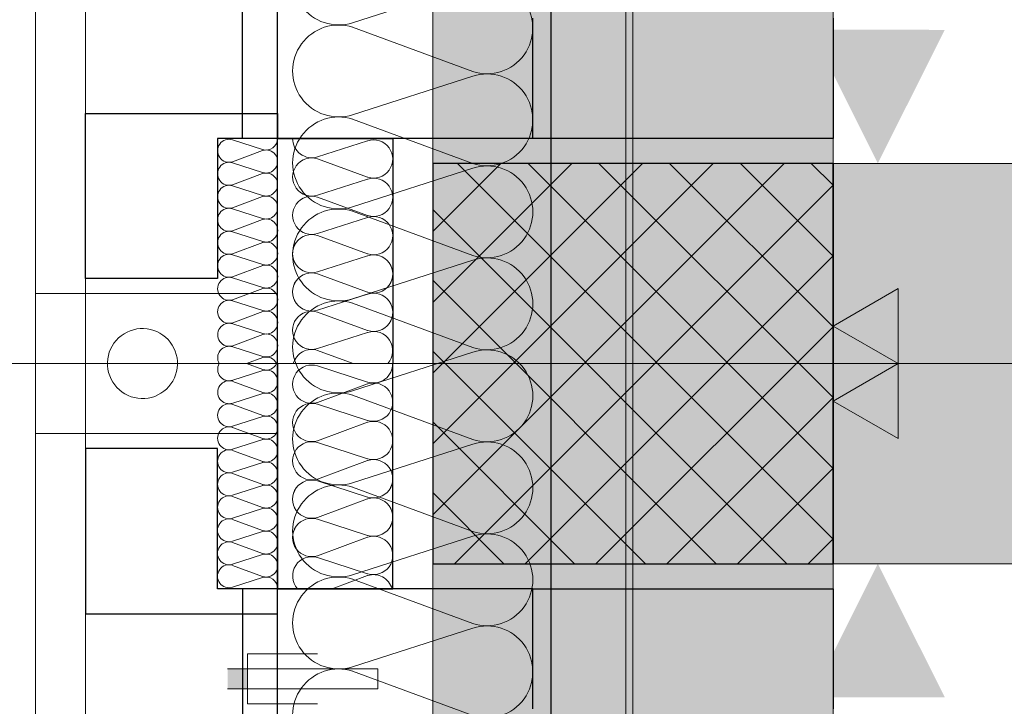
# Model space of a CAD drawing. Extents: x -420 to 300, y 62 to 1162.
# Tile 42 of 130: x -315 to -295, y 543 to 556. Entities that reach past the tile are written whole.
import ezdxf
from ezdxf.lldxf.tags import DXFTag

# ---------------------------------------------------------------- set-up
doc = ezdxf.new("R2010")
doc.units = 0
doc.layers.get('0').update_dxf_attribs({"lineweight": 35})
for name, color, linetype, lineweight, true_color in [('00_Beschriftung UZ', 3, 'Continuous', 13, 0x00ff00), ('30 -33 Aussenwände- 3 Aussenstützen', 7, 'Continuous', 50, 0x0000dd), ('30 -33 Aussenwände- 7 Fassade_ Elemente', 7, 'Continuous', 9, 0x00aacc), ('30 -35 Decken- 1 Konstruktion-Träger- Stahlbeton', 7, 'grob-A06G9F4K8I', 13, 0x33aa00), ('30 -36 Dächer- 3 Dachbeläge', 7, 'Continuous', 15, 0x9999ff), ('30 -36 Dächer- 4 Dachbekleidungen', 7, 'Continuous', 9, 0xccccff), ('70 -72 Beschriftung- 2 Beschriftung Bauteile', 7, 'Continuous', 9, 0x9999ff)]:
    doc.layers.add(name, color=color, linetype=linetype, lineweight=lineweight, true_color=true_color)
doc.layers.add('40 -41 Abwasser_Wasser_Gas- 2 Wasser-1', color=7, linetype='Continuous', lineweight=15)
doc.layers.add('70 -71 Achsen- 1 Gebäudeachsen', color=7, linetype='STRICHPUNKT2-A06G9F4J8I', lineweight=18)
doc.layers.add('iwb_Schraffur_Unterzug', color=7, linetype='Continuous', lineweight=5, true_color=0xffffcc, plot=False)
tags = doc.linetypes.add('grob-A06G9F4K8I', pattern=[14, 3, -8, 3]).pattern_tags.tags
tags[8:9] = [DXFTag(74, 4), DXFTag(75, 0), DXFTag(340, '0'), DXFTag(46, 0.0), DXFTag(50, 0.0), DXFTag(44, 0.0), DXFTag(45, 0.0)]
tags[6:7] = [DXFTag(74, 4), DXFTag(75, 0), DXFTag(340, '0'), DXFTag(46, 0.0), DXFTag(50, 0.0), DXFTag(44, 0.0), DXFTag(45, 0.0)]
tags[4:5] = [DXFTag(74, 4), DXFTag(75, 0), DXFTag(340, '0'), DXFTag(46, 0.0), DXFTag(50, 0.0), DXFTag(44, 0.0), DXFTag(45, 0.0)]
tags = doc.linetypes.add('STRICHPUNKT2-A06G9F4J8I', pattern=[12.7, 6.35, -3.175, 0, -3.175]).pattern_tags.tags
tags[10:11] = [DXFTag(74, 4), DXFTag(75, 0), DXFTag(340, '0'), DXFTag(46, 0.0), DXFTag(50, 0.0), DXFTag(44, 0.0), DXFTag(45, 0.0)]
tags[8:9] = [DXFTag(74, 4), DXFTag(75, 0), DXFTag(340, '0'), DXFTag(46, 0.0), DXFTag(50, 0.0), DXFTag(44, 0.0), DXFTag(45, 0.0)]
tags[6:7] = [DXFTag(74, 4), DXFTag(75, 0), DXFTag(340, '0'), DXFTag(46, 0.0), DXFTag(50, 0.0), DXFTag(44, 0.0), DXFTag(45, 0.0)]
tags[4:5] = [DXFTag(74, 4), DXFTag(75, 0), DXFTag(340, '0'), DXFTag(46, 0.0), DXFTag(50, 0.0), DXFTag(44, 0.0), DXFTag(45, 0.0)]

# ---------------------------------------------------------------- blocks, each defined once
blk = doc.blocks.new('Referenz-A06G9F4L8I')
at = {"layer": '00_Beschriftung UZ', "color": 0, "lineweight": 0}
for points in [[(-298.736, 556.124), (-297.404, 553.453), (-296.065, 556.122)], [(-298.736, 550.783), (-297.404, 553.453), (-296.065, 550.785)], [(-298.736, 548.124), (-297.404, 545.453), (-296.065, 548.122)], [(-298.736, 542.783), (-297.404, 545.453), (-296.065, 542.785)]]:
    blk.add_solid(points, dxfattribs=at)
at = {"layer": '30 -33 Aussenwände- 3 Aussenstützen', "color": 0, "lineweight": 9}
for p, q in [((-306.298, 552.09), (-304.934, 553.453)), ((-306.298, 550.676), (-303.52, 553.453)), ((-306.298, 549.261), (-302.106, 553.453)), ((-306.298, 547.847), (-300.691, 553.453)), ((-306.298, 546.433), (-299.277, 553.453)), ((-305.806, 553.453), (-298.298, 545.945)), ((-304.392, 553.453), (-298.298, 547.359)), ((-302.978, 553.453), (-298.298, 548.774)), ((-301.563, 553.453), (-298.298, 550.188)), ((-300.149, 553.453), (-298.298, 551.602)), ((-298.735, 553.453), (-298.298, 553.016)), ((-305.863, 545.453), (-298.298, 553.019)), ((-306.298, 552.531), (-299.22, 545.453)), ((-304.449, 545.453), (-298.298, 551.605)), ((-306.298, 551.117), (-300.634, 545.453)), ((-302.298, 550.453), (-302.298, 548.453)), ((-303.035, 545.453), (-298.298, 550.19)), ((-306.298, 549.703), (-302.049, 545.453)), ((-303.298, 549.453), (-301.298, 549.453)), ((-301.62, 545.453), (-298.298, 548.776)), ((-306.298, 548.288), (-303.463, 545.453)), ((-300.206, 545.453), (-298.298, 547.362)), ((-306.298, 546.874), (-304.877, 545.453)), ((-298.792, 545.453), (-298.298, 545.948)), ((-306.298, 545.46), (-306.291, 545.453))]:
    blk.add_line(p, q, dxfattribs=at)
at = {"layer": '30 -33 Aussenwände- 3 Aussenstützen', "color": 0, "linetype": 'Continuous', "lineweight": -2, "ltscale": 0.25}
for p, q in [((-298.298, 553.453), (-306.298, 553.453)), ((-306.298, 553.453), (-306.298, 545.453)), ((-298.298, 545.453), (-298.298, 553.453)), ((-306.298, 545.453), (-298.298, 545.453))]:
    blk.add_line(p, q, dxfattribs=at)
at = {"layer": '30 -33 Aussenwände- 7 Fassade_ Elemente', "color": 0, "linetype": 'Continuous', "lineweight": -2, "ltscale": 0.25}
for p, q in [((-309.398, 444.453), (-309.398, 609.453)), ((-303.938, 604.953), (-303.938, 448.953)), ((-310.098, 553.953), (-310.098, 557.253)), ((-304.298, 553.953), (-304.298, 556.353)), ((-298.298, 556.353), (-298.298, 553.953)), ((-313.238, 551.153), (-313.238, 554.453)), ((-313.238, 554.453), (-309.398, 554.453)), ((-309.398, 554.453), (-309.398, 553.953)), ((-310.598, 553.953), (-310.598, 551.153)), ((-309.398, 553.953), (-310.598, 553.953)), ((-304.298, 553.953), (-310.098, 553.953)), ((-309.398, 553.953), (-307.098, 553.953)), ((-309.398, 549.453), (-309.398, 553.953)), ((-307.098, 553.953), (-307.098, 549.453)), ((-298.298, 553.953), (-304.298, 553.953)), ((-310.598, 551.153), (-313.238, 551.153)), ((-309.398, 549.453), (-309.398, 544.953)), ((-307.098, 544.953), (-307.098, 549.453)), ((-310.598, 547.753), (-313.238, 547.753)), ((-313.238, 547.753), (-313.238, 544.453)), ((-310.598, 544.953), (-310.598, 547.753)), ((-309.398, 544.953), (-310.598, 544.953)), ((-310.098, 544.953), (-310.098, 541.653)), ((-304.298, 544.953), (-310.098, 544.953)), ((-309.398, 544.453), (-309.398, 544.953)), ((-309.398, 544.953), (-307.098, 544.953)), ((-304.298, 542.553), (-304.298, 544.953)), ((-304.298, 544.953), (-298.298, 544.953)), ((-298.298, 544.953), (-298.298, 542.553)), ((-313.238, 544.453), (-309.398, 544.453))]:
    blk.add_line(p, q, dxfattribs=at)
at = {"layer": '30 -33 Aussenwände- 7 Fassade_ Elemente', "color": 0, "linetype": 'Continuous', "ltscale": 0.13}
for p, q in [((-314.238, 608.053), (-314.238, 550.853)), ((-314.238, 608.053), (-314.238, 445.753)), ((-302.438, 448.953), (-302.438, 604.953)), ((-298.298, 553.953), (-298.298, 604.953)), ((-313.238, 449.453), (-313.238, 604.453)), ((-309.398, 604.453), (-309.398, 449.453)), ((-307.898, 556.265), (-305.498, 557.036)), ((-305.498, 555.287), (-307.898, 556.175)), ((-307.898, 554.426), (-305.498, 555.197)), ((-305.498, 553.449), (-307.898, 554.336)), ((-309.698, 553.732), (-310.298, 553.924)), ((-309.398, 553.953), (-298.298, 553.953)), ((-309.398, 550.853), (-309.398, 553.953)), ((-308.598, 553.584), (-307.598, 553.905)), ((-310.298, 553.487), (-309.698, 553.709)), ((-307.598, 553.177), (-308.598, 553.546)), ((-309.698, 553.272), (-310.298, 553.464)), ((-307.898, 552.588), (-305.498, 553.359)), ((-310.297, 553.027), (-309.697, 553.249)), ((-308.598, 552.818), (-307.598, 553.139)), ((-309.697, 552.812), (-310.297, 553.005)), ((-310.297, 552.568), (-309.697, 552.79)), ((-307.598, 552.411), (-308.598, 552.78)), ((-309.697, 552.353), (-310.297, 552.545)), ((-310.297, 552.108), (-309.697, 552.33)), ((-308.598, 552.052), (-307.598, 552.373)), ((-305.498, 551.61), (-307.898, 552.498)), ((-309.696, 551.893), (-310.297, 552.085)), ((-307.598, 551.645), (-308.598, 552.014)), ((-310.296, 551.648), (-309.696, 551.871)), ((-309.696, 551.433), (-310.296, 551.626)), ((-308.598, 551.286), (-307.598, 551.607)), ((-307.898, 550.749), (-305.498, 551.52)), ((-310.296, 551.189), (-309.696, 551.411)), ((-309.696, 550.974), (-310.296, 551.166)), ((-307.598, 550.878), (-308.598, 551.248)), ((-310.296, 550.729), (-309.696, 550.951)), ((-314.238, 550.853), (-309.398, 550.853)), ((-308.598, 550.52), (-307.598, 550.841)), ((-309.695, 550.514), (-310.296, 550.707)), ((-305.498, 549.772), (-307.898, 550.659)), ((-310.295, 550.269), (-309.695, 550.492)), ((-307.598, 550.112), (-308.598, 550.482)), ((-302.298, 550.453), (-302.298, 548.453)), ((-309.695, 550.055), (-310.295, 550.247)), ((-310.295, 549.81), (-309.695, 550.032)), ((-308.598, 549.754), (-307.598, 550.075)), ((-309.695, 549.595), (-310.295, 549.787)), ((-309.695, 549.572), (-310.017, 549.453)), ((-308.598, 549.716), (-307.887, 549.453)), ((-307.898, 548.911), (-305.498, 549.682)), ((-309.695, 549.334), (-310.017, 549.454)), ((-307.598, 549.084), (-308.598, 549.405)), ((-303.298, 549.453), (-301.298, 549.453)), ((-309.695, 549.312), (-310.295, 549.12)), ((-310.295, 549.097), (-309.695, 548.875)), ((-308.598, 548.677), (-307.598, 549.046)), ((-309.695, 548.852), (-310.295, 548.66)), ((-305.498, 547.933), (-307.898, 548.821)), ((-310.295, 548.637), (-309.695, 548.415)), ((-307.598, 548.318), (-308.598, 548.639)), ((-309.695, 548.393), (-310.296, 548.2)), ((-310.296, 548.178), (-309.696, 547.956)), ((-308.598, 547.911), (-307.598, 548.28)), ((-314.238, 385.853), (-314.238, 548.053)), ((-314.238, 548.053), (-309.398, 548.053)), ((-309.398, 548.053), (-309.398, 544.953)), ((-309.696, 547.933), (-310.296, 547.741)), ((-307.598, 547.552), (-308.598, 547.873)), ((-307.898, 547.072), (-305.498, 547.843)), ((-310.296, 547.718), (-309.696, 547.496)), ((-309.696, 547.473), (-310.296, 547.281)), ((-308.598, 547.145), (-307.598, 547.514)), ((-310.296, 547.259), (-309.696, 547.036)), ((-309.696, 547.014), (-310.297, 546.821)), ((-307.598, 546.786), (-308.598, 547.107)), ((-310.297, 546.799), (-309.697, 546.577)), ((-305.498, 546.095), (-307.898, 546.982)), ((-308.598, 546.378), (-307.598, 546.748)), ((-309.697, 546.554), (-310.297, 546.362)), ((-310.297, 546.339), (-309.697, 546.117)), ((-307.598, 546.02), (-308.598, 546.341)), ((-309.697, 546.095), (-310.297, 545.902)), ((-310.297, 545.88), (-309.697, 545.657)), ((-308.598, 545.612), (-307.598, 545.982)), ((-307.898, 545.233), (-305.498, 546.005)), ((-309.698, 545.635), (-310.298, 545.443)), ((-310.298, 545.42), (-309.698, 545.198)), ((-307.598, 545.254), (-308.598, 545.575)), ((-309.698, 545.175), (-310.298, 544.983)), ((-307.598, 545.216), (-308.308, 544.953)), ((-305.498, 544.256), (-307.898, 545.143)), ((-309.398, 544.953), (-298.298, 544.953)), ((-298.298, 544.953), (-298.298, 388.953)), ((-307.898, 543.395), (-305.498, 544.166)), ((-305.498, 542.418), (-307.898, 543.305))]:
    blk.add_line(p, q, dxfattribs=at)
for centre, major_axis, end_param in [((-308.179, 557.139), (0.282, 0.874), 3.764652), ((-305.216, 556.162), (-0.282, -0.874), 3.765224), ((-308.179, 555.3), (0.282, 0.874), 3.764652), ((-305.216, 554.323), (-0.282, -0.874), 3.765224), ((-308.179, 553.462), (0.282, 0.874), 3.764652), ((-310.368, 553.705), (0.07, 0.219), 3.765224), ((-309.628, 553.95), (-0.07, -0.219), 1.896254), ((-308.715, 553.948), (-0.383, 0.005), 1.896254), ((-307.48, 553.541), (-0.117, -0.364), 3.765224), ((-309.627, 553.491), (-0.07, -0.219), 3.764652), ((-310.368, 553.246), (0.07, 0.219), 3.765224), ((-308.715, 553.182), (0.117, 0.364), 3.764652), ((-305.216, 552.485), (-0.282, -0.874), 3.765224), ((-309.627, 553.031), (-0.07, -0.219), 3.764652), ((-307.48, 552.775), (-0.117, -0.364), 3.765224), ((-310.368, 552.786), (0.07, 0.219), 3.765224), ((-309.627, 552.571), (-0.07, -0.219), 3.764652), ((-308.715, 552.416), (0.117, 0.364), 3.764652), ((-310.367, 552.326), (0.07, 0.219), 3.765224), ((-308.179, 551.623), (0.282, 0.874), 3.764652), ((-309.626, 552.112), (-0.07, -0.219), 3.764652), ((-307.48, 552.009), (-0.117, -0.364), 3.765224), ((-310.367, 551.867), (0.07, 0.219), 3.765224), ((-308.715, 551.65), (0.117, 0.364), 3.764652), ((-308.715, 551.65), (0.117, 0.364), 1.254884), ((-309.626, 551.652), (-0.07, -0.219), 3.764652), ((-308.715, 551.65), (-0.31, 0.225), 1.254884), ((-310.367, 551.407), (0.07, 0.219), 3.765224), ((-307.48, 551.243), (0.31, 0.225), 1.255075), ((-307.48, 551.243), (-0.117, -0.364), 3.765224), ((-305.216, 550.646), (-0.282, -0.874), 3.765224), ((-309.626, 551.192), (-0.07, -0.219), 3.764652), ((-308.715, 551.65), (-0.31, -0.225), 1.254884), ((-307.48, 551.243), (0.31, -0.225), 1.255075), ((-310.366, 550.948), (0.07, 0.219), 3.765224), ((-308.715, 550.884), (0.117, 0.364), 3.764652), ((-308.715, 550.884), (0.117, 0.364), 1.254884), ((-309.625, 550.733), (-0.07, -0.219), 3.764652), ((-309.625, 550.733), (0.186, 0.135), 1.254884), ((-308.715, 550.884), (-0.31, 0.225), 1.254884), ((-307.48, 551.243), (-0.117, -0.364), 1.255075), ((-310.366, 550.488), (0.07, 0.219), 3.765224), ((-310.366, 550.488), (0.07, 0.219), 1.255075), ((-309.625, 550.733), (0.186, -0.135), 1.254884), ((-308.179, 549.785), (0.282, 0.874), 3.764652), ((-307.48, 550.477), (0.31, 0.225), 1.255075), ((-307.48, 550.477), (-0.117, -0.364), 3.765224), ((-310.366, 550.488), (-0.186, 0.135), 1.255075), ((-309.625, 550.733), (-0.07, -0.219), 1.254884), ((-308.715, 550.884), (-0.31, -0.225), 1.254884), ((-308.715, 550.118), (0.117, 0.364), 1.254884), ((-307.48, 550.477), (0.31, -0.225), 1.255075), ((-310.366, 550.488), (-0.186, -0.135), 1.255075), ((-309.625, 550.273), (-0.07, -0.219), 3.764652), ((-309.625, 550.273), (0.186, 0.135), 1.254884), ((-309.625, 550.273), (0.186, -0.135), 1.254884), ((-308.715, 550.118), (-0.31, 0.225), 1.254884), ((-310.365, 550.028), (0.07, 0.219), 3.765224), ((-310.365, 550.028), (-0.186, 0.135), 1.255075), ((-310.365, 550.028), (0.07, 0.219), 1.255075), ((-309.625, 550.273), (-0.07, -0.219), 1.254884), ((-307.48, 550.477), (-0.117, -0.364), 1.255075), ((-309.624, 549.814), (0.186, 0.135), 1.254884), ((-309.624, 549.814), (0.186, -0.135), 1.254884), ((-307.48, 549.711), (0.283, -0.257), 2.619647), ((-310.365, 549.569), (0.07, 0.219), 2.411197), ((-310.365, 550.028), (-0.186, -0.135), 1.255075), ((-308.715, 549.352), (0.117, 0.364), 1.613483), ((-308.715, 550.118), (-0.31, -0.225), 1.254884), ((-305.216, 548.808), (-0.282, -0.874), 3.765224), ((-309.624, 549.814), (-0.07, -0.219), 1.254884), ((-309.624, 549.354), (0.207, 0.1), 1.434048), ((-310.365, 549.338), (-0.198, 0.116), 2.411197), ((-309.624, 549.553), (-0.071, -0.219), 1.434048), ((-308.715, 549.041), (0.117, 0.364), 3.765224), ((-307.48, 549.448), (-0.117, -0.364), 1.896254), ((-309.624, 549.093), (0.186, 0.135), 1.254884), ((-309.624, 549.093), (0.186, -0.135), 1.254884), ((-310.365, 548.879), (0.071, 0.219), 3.765224), ((-310.365, 548.879), (-0.186, 0.135), 1.255075), ((-310.365, 548.879), (0.071, 0.219), 1.255075), ((-309.624, 549.093), (-0.071, -0.219), 1.254884), ((-307.48, 548.682), (-0.117, -0.364), 3.764652), ((-309.625, 548.634), (-0.071, -0.219), 3.764652), ((-309.625, 548.634), (0.186, 0.135), 1.254884), ((-309.625, 548.634), (0.186, -0.135), 1.254884), ((-308.179, 547.946), (0.282, 0.874), 3.764652), ((-310.366, 548.419), (0.071, 0.219), 3.765224), ((-310.366, 548.419), (0.071, 0.219), 1.255075), ((-310.365, 548.879), (-0.186, -0.135), 1.255075), ((-308.715, 548.275), (0.117, 0.364), 3.765224), ((-310.366, 548.419), (-0.186, 0.135), 1.255075), ((-309.625, 548.174), (-0.071, -0.219), 3.764652), ((-309.625, 548.634), (-0.071, -0.219), 1.254884), ((-309.625, 548.174), (0.186, 0.135), 1.254884), ((-310.366, 547.959), (0.071, 0.219), 3.765224), ((-310.366, 548.419), (-0.186, -0.135), 1.255075), ((-309.625, 548.174), (0.186, -0.135), 1.254884), ((-307.48, 547.916), (-0.117, -0.364), 3.764652), ((-309.625, 548.174), (-0.071, -0.219), 1.254884), ((-309.626, 547.714), (-0.071, -0.219), 3.764652), ((-308.715, 547.509), (0.117, 0.364), 3.765224), ((-305.216, 546.969), (-0.282, -0.874), 3.765224), ((-310.367, 547.5), (0.071, 0.219), 3.765224), ((-309.626, 547.255), (-0.071, -0.219), 3.764652), ((-307.48, 547.15), (-0.117, -0.364), 3.764652), ((-307.48, 547.15), (0.31, 0.225), 1.254884), ((-310.367, 547.04), (0.071, 0.219), 3.765224), ((-307.48, 547.15), (0.31, -0.225), 1.254884), ((-309.626, 546.795), (-0.071, -0.219), 3.764652), ((-308.179, 546.108), (0.282, 0.874), 3.764652), ((-308.715, 546.743), (0.117, 0.364), 3.765224), ((-308.715, 546.743), (0.117, 0.364), 1.255075), ((-310.367, 546.58), (0.071, 0.219), 3.765224), ((-308.715, 546.743), (-0.31, 0.225), 1.255075), ((-307.48, 547.15), (-0.117, -0.364), 1.254884), ((-307.48, 546.384), (0.31, 0.225), 1.254884), ((-307.48, 546.384), (-0.117, -0.364), 3.764652), ((-307.48, 546.384), (0.31, -0.225), 1.254884), ((-309.627, 546.336), (-0.071, -0.219), 3.764652), ((-308.715, 546.743), (-0.31, -0.225), 1.255075), ((-310.368, 546.121), (0.071, 0.219), 3.765224), ((-308.715, 545.977), (0.117, 0.364), 3.765224), ((-308.715, 545.977), (0.117, 0.364), 1.255075), ((-309.627, 545.876), (-0.071, -0.219), 3.764652), ((-308.715, 545.977), (-0.31, 0.225), 1.255075), ((-307.48, 546.384), (-0.117, -0.364), 1.254884), ((-307.48, 545.618), (0.31, 0.225), 1.254884), ((-305.216, 545.131), (-0.282, -0.874), 3.765224), ((-310.368, 545.661), (0.071, 0.219), 3.765224), ((-307.48, 545.618), (0.31, -0.225), 1.254884), ((-309.627, 545.416), (-0.071, -0.219), 3.764652), ((-308.715, 545.211), (0.117, 0.364), 2.619647), ((-308.715, 545.977), (-0.31, -0.225), 1.255075), ((-310.368, 545.202), (0.071, 0.219), 3.765224), ((-308.179, 544.269), (0.282, 0.874), 3.764652), ((-307.48, 545.618), (-0.117, -0.364), 1.254884), ((-307.48, 544.852), (0.369, 0.102), 1.613483), ((-309.628, 544.957), (0.23, -0.003), 1.896254), ((-305.216, 543.292), (-0.282, -0.874), 3.765224), ((-308.179, 542.431), (0.282, 0.874), 3.764652)]:
    blk.add_ellipse(centre, major_axis=major_axis, ratio=1, start_param=0, end_param=end_param, dxfattribs=at)
at = {"layer": '30 -35 Decken- 1 Konstruktion-Träger- Stahlbeton', "color": 0}
for p, q in [((-306.298, 770.453), (-306.298, 388.453)), ((-298.298, 770.453), (-298.298, 388.453)), ((-298.298, 553.453), (-2.298, 553.453)), ((-298.298, 545.453), (-2.298, 545.453))]:
    blk.add_line(p, q, dxfattribs=at)
at = {"layer": '30 -35 Decken- 1 Konstruktion-Träger- Stahlbeton', "color": 0, "linetype": 'Continuous', "lineweight": 35, "ltscale": 0.35}
blk.add_line((-298.298, 553.453), (-298.298, 545.453), dxfattribs=at)
at = {"layer": '30 -36 Dächer- 3 Dachbeläge', "color": 0, "lineweight": 9}
for p, q in [((-309.998, 543.353), (-310.398, 543.353)), ((-309.998, 542.953), (-309.998, 543.353)), ((-310.398, 542.953), (-309.998, 542.953))]:
    blk.add_line(p, q, dxfattribs=at)
at = {"layer": '30 -36 Dächer- 3 Dachbeläge', "color": 0, "lineweight": 0}
for points in [[(-310.398, 542.953), (-310.398, 543.353), (-309.998, 542.953)], [(-309.998, 542.953), (-310.398, 543.353), (-309.998, 543.353)]]:
    blk.add_solid(points, dxfattribs=at)
at = {"layer": '30 -36 Dächer- 4 Dachbekleidungen', "color": 0, "linetype": 'Continuous', "ltscale": 0.13}
for p, q in [((-308.598, 543.653), (-309.998, 543.653)), ((-309.998, 543.653), (-309.998, 543.353)), ((-309.998, 542.953), (-309.998, 543.353)), ((-309.998, 543.353), (-308.598, 543.353)), ((-307.398, 543.353), (-308.598, 543.353)), ((-307.398, 542.953), (-307.398, 543.353)), ((-308.598, 542.953), (-309.998, 542.953)), ((-309.998, 542.653), (-309.998, 542.953)), ((-308.598, 542.953), (-307.398, 542.953)), ((-308.598, 542.653), (-309.998, 542.653))]:
    blk.add_line(p, q, dxfattribs=at)
at = {"layer": '40 -41 Abwasser_Wasser_Gas- 2 Wasser-1', "color": 0, "linetype": 'Continuous', "ltscale": 0.15}
for p, q in [((-312.279, 550.13), (-312.212, 550.144)), ((-312.279, 550.13), (-312.212, 550.144)), ((-312.212, 550.144), (-312.144, 550.152)), ((-312.212, 550.144), (-312.144, 550.152)), ((-312.144, 550.152), (-312.075, 550.153)), ((-312.144, 550.152), (-312.075, 550.153)), ((-312.075, 550.153), (-312.006, 550.147)), ((-312.075, 550.153), (-312.006, 550.147)), ((-312.006, 550.147), (-311.939, 550.135)), ((-312.006, 550.147), (-311.939, 550.135)), ((-312.624, 549.915), (-312.576, 549.964)), ((-312.624, 549.915), (-312.576, 549.964)), ((-312.576, 549.964), (-312.524, 550.009)), ((-312.576, 549.964), (-312.524, 550.009)), ((-312.524, 550.009), (-312.467, 550.048)), ((-312.524, 550.009), (-312.467, 550.048)), ((-312.467, 550.048), (-312.407, 550.081)), ((-312.467, 550.048), (-312.407, 550.081)), ((-312.407, 550.081), (-312.344, 550.109)), ((-312.407, 550.081), (-312.344, 550.109)), ((-312.344, 550.109), (-312.279, 550.13)), ((-312.344, 550.109), (-312.279, 550.13)), ((-311.939, 550.135), (-311.873, 550.116)), ((-311.939, 550.135), (-311.873, 550.116)), ((-311.873, 550.116), (-311.809, 550.091)), ((-311.873, 550.116), (-311.809, 550.091)), ((-311.809, 550.091), (-311.748, 550.06)), ((-311.809, 550.091), (-311.748, 550.06)), ((-311.748, 550.06), (-311.69, 550.022)), ((-311.748, 550.06), (-311.69, 550.022)), ((-311.69, 550.022), (-311.636, 549.98)), ((-311.69, 550.022), (-311.636, 549.98)), ((-311.636, 549.98), (-311.587, 549.932)), ((-311.636, 549.98), (-311.587, 549.932)), ((-312.735, 549.742), (-312.704, 549.803)), ((-312.735, 549.742), (-312.704, 549.803)), ((-312.704, 549.803), (-312.667, 549.861)), ((-312.704, 549.803), (-312.667, 549.861)), ((-312.667, 549.861), (-312.624, 549.915)), ((-312.667, 549.861), (-312.624, 549.915)), ((-311.587, 549.932), (-311.542, 549.88)), ((-311.587, 549.932), (-311.542, 549.88)), ((-311.542, 549.88), (-311.503, 549.823)), ((-311.542, 549.88), (-311.503, 549.823)), ((-311.503, 549.823), (-311.47, 549.763)), ((-311.503, 549.823), (-311.47, 549.763)), ((-311.47, 549.763), (-311.443, 549.7)), ((-311.47, 549.763), (-311.443, 549.7)), ((-312.792, 549.545), (-312.779, 549.612)), ((-312.792, 549.545), (-312.779, 549.612)), ((-312.779, 549.612), (-312.761, 549.678)), ((-312.779, 549.612), (-312.761, 549.678)), ((-312.761, 549.678), (-312.735, 549.742)), ((-312.761, 549.678), (-312.735, 549.742)), ((-311.443, 549.7), (-311.422, 549.635)), ((-311.443, 549.7), (-311.422, 549.635)), ((-311.422, 549.635), (-311.407, 549.567)), ((-311.422, 549.635), (-311.407, 549.567)), ((-311.407, 549.567), (-311.399, 549.499)), ((-311.407, 549.567), (-311.399, 549.499)), ((-312.797, 549.476), (-312.792, 549.545)), ((-312.797, 549.476), (-312.792, 549.545)), ((-312.796, 549.408), (-312.797, 549.476)), ((-312.796, 549.408), (-312.797, 549.476)), ((-312.788, 549.339), (-312.796, 549.408)), ((-312.788, 549.339), (-312.796, 549.408)), ((-311.404, 549.362), (-311.416, 549.294)), ((-311.404, 549.362), (-311.416, 549.294)), ((-311.398, 549.431), (-311.404, 549.362)), ((-311.398, 549.431), (-311.404, 549.362)), ((-311.399, 549.499), (-311.398, 549.431)), ((-311.399, 549.499), (-311.398, 549.431)), ((-312.774, 549.272), (-312.788, 549.339)), ((-312.774, 549.272), (-312.788, 549.339)), ((-312.753, 549.207), (-312.774, 549.272)), ((-312.753, 549.207), (-312.774, 549.272)), ((-312.726, 549.144), (-312.753, 549.207)), ((-312.726, 549.144), (-312.753, 549.207)), ((-311.46, 549.165), (-311.492, 549.103)), ((-311.46, 549.165), (-311.492, 549.103)), ((-311.435, 549.228), (-311.46, 549.165)), ((-311.435, 549.228), (-311.46, 549.165)), ((-311.416, 549.294), (-311.435, 549.228)), ((-311.416, 549.294), (-311.435, 549.228)), ((-312.692, 549.084), (-312.726, 549.144)), ((-312.692, 549.084), (-312.726, 549.144)), ((-312.653, 549.027), (-312.692, 549.084)), ((-312.653, 549.027), (-312.692, 549.084)), ((-312.609, 548.975), (-312.653, 549.027)), ((-312.609, 548.975), (-312.653, 549.027)), ((-312.559, 548.927), (-312.609, 548.975)), ((-312.559, 548.927), (-312.609, 548.975)), ((-311.571, 548.992), (-311.619, 548.943)), ((-311.571, 548.992), (-311.619, 548.943)), ((-311.529, 549.046), (-311.571, 548.992)), ((-311.529, 549.046), (-311.571, 548.992)), ((-311.492, 549.103), (-311.529, 549.046)), ((-311.492, 549.103), (-311.529, 549.046)), ((-312.505, 548.884), (-312.559, 548.927)), ((-312.505, 548.884), (-312.559, 548.927)), ((-312.448, 548.847), (-312.505, 548.884)), ((-312.448, 548.847), (-312.505, 548.884)), ((-312.387, 548.816), (-312.448, 548.847)), ((-312.387, 548.816), (-312.448, 548.847)), ((-312.323, 548.791), (-312.387, 548.816)), ((-312.323, 548.791), (-312.387, 548.816)), ((-312.257, 548.772), (-312.323, 548.791)), ((-312.257, 548.772), (-312.323, 548.791)), ((-312.189, 548.759), (-312.257, 548.772)), ((-312.189, 548.759), (-312.257, 548.772)), ((-311.984, 548.763), (-312.052, 548.755)), ((-311.984, 548.763), (-312.052, 548.755)), ((-311.917, 548.777), (-311.984, 548.763)), ((-311.917, 548.777), (-311.984, 548.763)), ((-311.851, 548.798), (-311.917, 548.777)), ((-311.851, 548.798), (-311.917, 548.777)), ((-311.788, 548.826), (-311.851, 548.798)), ((-311.788, 548.826), (-311.851, 548.798)), ((-311.728, 548.859), (-311.788, 548.826)), ((-311.728, 548.859), (-311.788, 548.826)), ((-311.672, 548.898), (-311.728, 548.859)), ((-311.672, 548.898), (-311.728, 548.859)), ((-311.619, 548.943), (-311.672, 548.898)), ((-311.619, 548.943), (-311.672, 548.898)), ((-312.121, 548.754), (-312.189, 548.759)), ((-312.121, 548.754), (-312.189, 548.759)), ((-312.052, 548.755), (-312.121, 548.754)), ((-312.052, 548.755), (-312.121, 548.754))]:
    blk.add_line(p, q, dxfattribs=at)
at = {"layer": '70 -71 Achsen- 1 Gebäudeachsen', "color": 0, "linetype": 'STRICHPUNKT2-A06G9F4J8I', "ltscale": 0.18}
for p, q in [((-302.298, 1084.393), (-302.298, 84.953)), ((-387.238, 549.453), (76.501, 549.453))]:
    blk.add_line(p, q, dxfattribs=at)
at = {"layer": '70 -72 Beschriftung- 2 Beschriftung Bauteile', "color": 0}
for p, q in [((-298.298, 550.203), (-296.999, 550.953)), ((-296.999, 550.953), (-296.999, 549.453)), ((-296.999, 549.453), (-298.298, 550.203)), ((-298.298, 548.703), (-296.999, 549.453)), ((-296.999, 549.453), (-296.999, 547.953)), ((-296.999, 547.953), (-298.298, 548.703))]:
    blk.add_line(p, q, dxfattribs=at)
at = {"layer": '70 -72 Beschriftung- 2 Beschriftung Bauteile', "color": 0, "lineweight": 0}
for points in [[(-296.999, 549.453), (-298.298, 550.203), (-296.999, 550.953)], [(-296.999, 547.953), (-298.298, 548.703), (-296.999, 549.453)]]:
    blk.add_solid(points, dxfattribs=at)
blk = doc.blocks.new('Referenz-A06G9F4N8I')
at = {"layer": 'iwb_Schraffur_Unterzug', "linetype": 'Continuous', "ltscale": 0.13}
blk.add_hatch(color=256, dxfattribs=at).paths.add_polyline_path([(-298.298, 549.453), (-298.298, 553.453), (-2.298, 553.453), (-2.298, 545.453), (-298.298, 545.453)])
blk.add_solid([(-306.298, 388.453), (-306.298, 995.453), (-298.298, 388.453), (-298.298, 995.453)], dxfattribs=at)

msp = doc.modelspace()

# ---------------------------------------------------------------- block references
at = {"color": 8, "lineweight": 25, "ltscale": 0.25, "true_color": 0x808080}
for name in ['Referenz-A06G9F4L8I', 'Referenz-A06G9F4N8I']:
    msp.add_blockref(name, (0, 0), dxfattribs=at)

doc.saveas('drawing.dxf')
